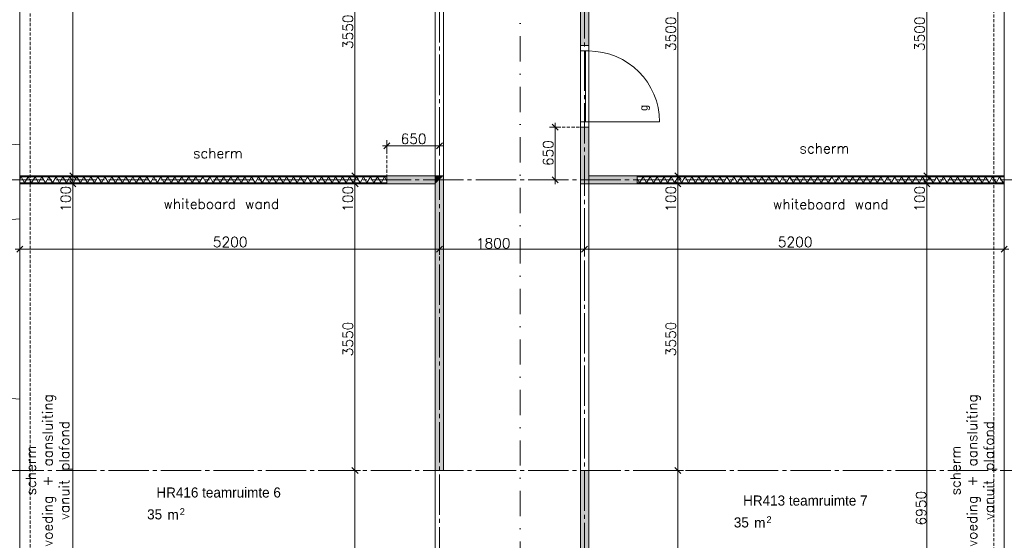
# Model space of a CAD drawing. Header units: millimetres. Extents: x -6136 to 498671, y -8363 to 238556.
# Tile 7 of 47: x 200 to 12400, y 9936 to 16382. Entities that reach past the tile are written whole.
import ezdxf
from ezdxf.enums import TextEntityAlignment as Align

# ---------------------------------------------------------------- set-up
doc = ezdxf.new("R2010")
doc.units = ezdxf.units.MM
doc.header["$MEASUREMENT"] = 0
for name, pattern in [('B0204', [650, 500, -50, 50, -50]), ('B0302', [625.500011, 313.000011, -156.25, 0, -156.25]), ('B0702', [58.685, 39.06, -19.625001])]:
    doc.linetypes.add(name, pattern=pattern)
for name, color, linetype in [('21 Buitenwanden', 7, 'Continuous'), ('21 Buitenwanden Ramen', 7, 'Continuous'), ('23 Vloeren', 7, 'Continuous'), ('67 Radiatoren - lijn', 7, 'Continuous'), ('_ Nieuw Fase 1', 7, 'Continuous'), ('_ Nieuw Fase 1 Deuren', 7, 'Continuous'), ('_ Nieuw Fase 1 Deurlabels', 7, 'Continuous'), ('_ Nieuw Fase 1 Doorsnede-arcering', 7, 'Continuous'), ('_ Nieuw Fase 1 Laagscheidingslijnen', 7, 'Continuous'), ('_ Nieuw Fase 1 Raamlabels', 7, 'Continuous'), ('_ Nieuw Fase 1 tekst', 7, 'Continuous'), ('A Lijn doorsnede', 7, 'Continuous'), ('A Maatvoering', 7, 'Continuous'), ('A Maatvoering 1_50', 7, 'Continuous'), ('A Stramien', 7, 'Continuous'), ('Z Ruimtebenaming fase 1', 7, 'Continuous'), ('Z Ruimtebenaming fase 1 Zone omranding', 7, 'Continuous'), ('Z Ruimtebenaming fase 1 Zone tekst', 7, 'Continuous')]:
    doc.layers.add(name, color=color, linetype=linetype)
doc.styles.add('GENERATED_STYLE_1', font='txt')
doc.dimstyles.new('GENERATED_STYLE__1', dxfattribs={"dimtxt": 125, "dimasz": 71.25, "dimexe": 0.18, "dimexo": 0.0625, "dimgap": 0.09, "dimtad": 1, "dimtih": 1, "dimtoh": 1, "dimdec": 0, "dimzin": 0, "dimdsep": 46, "dimtxsty": 'Standard', "dimblk": 'ARROWHEAD_6', "dimblk1": 'ARROWHEAD_6', "dimblk2": 'ARROWHEAD_6', "dimcen": 0.09, "dimse1": 1, "dimse2": 1, "dimclrd": 1, "dimclre": 1, "dimclrt": 9, "dimadec": 0, "dimazin": 0, "dimtfac": 1, "dimtdec": 4, "dimtmove": 0, "dimatfit": 3, "dimfxl": 1, "dimtolj": 1, "dimtzin": 0, "dimarcsym": 0})
doc.dimstyles.new('GENERATED_STYLE__2', dxfattribs={"dimtxt": 125, "dimasz": 71.25, "dimexe": 0.18, "dimexo": 0.0625, "dimgap": 0.09, "dimtad": 1, "dimdec": 0, "dimzin": 0, "dimdsep": 46, "dimtxsty": 'Standard', "dimblk": 'ARROWHEAD_6', "dimblk1": 'ARROWHEAD_6', "dimblk2": 'ARROWHEAD_6', "dimcen": 0.09, "dimse1": 1, "dimse2": 1, "dimclrd": 1, "dimclre": 1, "dimclrt": 9, "dimadec": 0, "dimazin": 0, "dimtfac": 1, "dimtdec": 4, "dimtmove": 0, "dimatfit": 3, "dimfxl": 1, "dimtolj": 1, "dimtzin": 0, "dimarcsym": 0})
doc.dimstyles.new('GENERATED_STYLE__3', dxfattribs={"dimtxt": 125, "dimasz": 71.25, "dimexe": 0.18, "dimexo": 0.0625, "dimgap": 0.09, "dimtad": 1, "dimdec": 0, "dimzin": 0, "dimdsep": 46, "dimtxsty": 'Standard', "dimblk": 'ARROWHEAD_6', "dimblk1": 'ARROWHEAD_6', "dimblk2": 'ARROWHEAD_6', "dimcen": 0.09, "dimse1": 1, "dimse2": 1, "dimclrd": 1, "dimclre": 1, "dimclrt": 9, "dimadec": 0, "dimazin": 0, "dimtfac": 1, "dimtdec": 4, "dimtmove": 2, "dimatfit": 3, "dimfxl": 1, "dimtolj": 1, "dimtzin": 0, "dimarcsym": 0})
doc.dimstyles.new('GENERATED_STYLE__4', dxfattribs={"dimtxt": 125, "dimasz": 71.25, "dimexe": 0.18, "dimexo": 0.0625, "dimgap": 0.09, "dimtad": 1, "dimtih": 1, "dimtoh": 1, "dimdec": 0, "dimzin": 0, "dimdsep": 46, "dimtxsty": 'Standard', "dimblk": 'ARROWHEAD_6', "dimblk1": 'ARROWHEAD_6', "dimblk2": 'ARROWHEAD_6', "dimcen": 0.09, "dimse1": 1, "dimse2": 1, "dimclrd": 1, "dimclre": 1, "dimclrt": 9, "dimadec": 0, "dimazin": 0, "dimtfac": 1, "dimtdec": 4, "dimtmove": 2, "dimatfit": 3, "dimfxl": 1, "dimtolj": 1, "dimtzin": 0, "dimarcsym": 0})
pattern_1 = [(90, (0, 0), (-200, 0), [])]

# ---------------------------------------------------------------- blocks, each defined once
blk = doc.blocks.new('teamruimte 6_HR416_26_1', base_point=(2665, 10484))
at = {"layer": 'Z Ruimtebenaming fase 1 Zone tekst', "color": 2, "lineweight": 0}
for tag, height, p in [('DUMMY_941', 125, (3551, 10621)), ('DUMMY_942', 125, (1779, 10361)), ('DUMMY_943', 125, (1779, 10319)), ('DUMMY_944', 125, (1985, 10315)), ('DUMMY_945', 83.3, (2184, 10333))]:
    blk.add_attdef(tag, text='', height=height, dxfattribs=at).set_placement(p, align=Align.TOP_LEFT)
blk.add_attdef('ROOM_NUMBER', text='', height=125, dxfattribs=at).set_placement((2665, 10590), align=Align.TOP_CENTER)
blk = doc.blocks.new('teamruimte 7_HR413_27_1', base_point=(9935, 10386))
at = {"layer": 'Z Ruimtebenaming fase 1 Zone tekst', "color": 2, "lineweight": 0}
blk.add_attdef('ROOM_NUMBER', text='', height=125, dxfattribs=at).set_placement((9935, 10491), align=Align.TOP_CENTER)
for tag, height, p in [('DUMMY_941', 125, (10821, 10522)), ('DUMMY_942', 125, (9049, 10262)), ('DUMMY_943', 125, (9049, 10220)), ('DUMMY_944', 125, (9255, 10216)), ('DUMMY_945', 83.3, (9454, 10234))]:
    blk.add_attdef(tag, text='', height=height, dxfattribs=at).set_placement(p, align=Align.TOP_LEFT)
blk = doc.blocks.new('Slab_1_1', base_point=(200, 32200))
at = {"layer": '23 Vloeren', "color": 1, "linetype": 'Continuous', "lineweight": 0, "flags": 128}
blk.add_lwpolyline([(200, 32200), (200, 7400), (4520, 7400), (4520, 8150), (8080, 8150), (8080, 7400), (12400, 7400), (12400, 22320), (21800, 22320), (21800, 20900), (46600, 20900), (46600, 25220), (45850, 25220), (45850, 28780), (46600, 28780), (46600, 33100), (21800, 33100), (21800, 31600), (12400, 31600), (12400, 28550), (8780, 28550), (8780, 30202), (7150, 30202), (7150, 32200)], close=True, dxfattribs=at)
blk = doc.blocks.new('Rnx verticaal 23')
at = {"layer": '21 Buitenwanden Ramen', "color": 9, "linetype": 'Continuous', "lineweight": 0}
for p, q in [((-675, 100), (675, 100)), ((-675, 70), (-675, 0)), ((-555, 0), (555, 0)), ((615, -60), (-615, -60)), ((-692, -260), (675, -260))]:
    blk.add_line(p, q, dxfattribs=at)
at = {"layer": '21 Buitenwanden Ramen', "color": 2, "linetype": 'Continuous', "lineweight": 0}
blk.add_line((-675, 100), (-675, 70), dxfattribs=at)
at = {"layer": '21 Buitenwanden Ramen', "color": 1, "linetype": 'Continuous', "lineweight": 0}
for p, q in [((-675, 0), (-615, 0)), ((-675, 0), (-675, -60)), ((-675, 0), (-675, -60)), ((-615, 0), (-615, -50)), ((-615, 0), (-555, 0)), ((-615, -50), (-615, 0)), ((-555, 0), (-555, -50)), ((-555, 0), (555, 0)), ((555, -50), (555, 0)), ((555, 0), (615, 0)), ((615, -50), (615, 0)), ((615, 0), (675, 0)), ((615, 0), (615, -50)), ((-675, -60), (-692, -260)), ((-615, -60), (-675, -60)), ((-615, -50), (-615, -60)), ((-555, -50), (-615, -50)), ((-555, -25), (555, -25)), ((555, -50), (-555, -50)), ((615, -50), (555, -50)), ((615, -60), (615, -50)), ((675, -60), (615, -60))]:
    blk.add_line(p, q, dxfattribs=at)
blk = doc.blocks.new('Rnx verticaal 23_2')
at = {"layer": '21 Buitenwanden Ramen', "color": 9, "linetype": 'Continuous', "lineweight": 0}
for p, q in [((-675, 100), (675, 100)), ((675, 70), (675, 0)), ((-675, -260), (692, -260))]:
    blk.add_line(p, q, dxfattribs=at)
at = {"layer": '21 Buitenwanden Ramen', "color": 1, "linetype": 'Continuous', "lineweight": 0}
for p, q in [((-675, 0), (-615, 0)), ((-615, 0), (-615, -60)), ((-615, 0), (615, 0)), ((615, -60), (615, 0)), ((615, 0), (675, 0)), ((675, 0), (675, -60)), ((675, 0), (675, -60)), ((-615, -60), (-675, -60)), ((-615, -30), (615, -30)), ((615, -60), (-615, -60)), ((675, -60), (615, -60)), ((675, -60), (692, -260))]:
    blk.add_line(p, q, dxfattribs=at)
at = {"layer": '21 Buitenwanden Ramen', "color": 2, "linetype": 'Continuous', "lineweight": 0}
blk.add_line((675, 100), (675, 70), dxfattribs=at)
blk = doc.blocks.new('Rnx verticaal 23_3')
at = {"layer": '21 Buitenwanden Ramen', "color": 9, "linetype": 'Continuous', "lineweight": 0}
for p, q in [((-650, 100), (650, 100)), ((650, 70), (650, 0)), ((-650, -260), (667, -260))]:
    blk.add_line(p, q, dxfattribs=at)
at = {"layer": '21 Buitenwanden Ramen', "color": 1, "linetype": 'Continuous', "lineweight": 0}
for p, q in [((-650, 0), (-590, 0)), ((-590, 0), (-590, -60)), ((-590, 0), (590, 0)), ((590, -60), (590, 0)), ((590, 0), (650, 0)), ((650, 0), (650, -60)), ((650, 0), (650, -60)), ((-590, -60), (-650, -60)), ((-590, -30), (590, -30)), ((590, -60), (-590, -60)), ((650, -60), (590, -60)), ((650, -60), (667, -260))]:
    blk.add_line(p, q, dxfattribs=at)
at = {"layer": '21 Buitenwanden Ramen', "color": 2, "linetype": 'Continuous', "lineweight": 0}
blk.add_line((650, 100), (650, 70), dxfattribs=at)
blk = doc.blocks.new('Rnx verticaal 23_5')
at = {"layer": '21 Buitenwanden Ramen', "color": 9, "linetype": 'Continuous', "lineweight": 0}
for p, q in [((-450, 100), (450, 100)), ((-450, 70), (-450, 0)), ((-330, 0), (330, 0)), ((390, -60), (-390, -60)), ((-467, -260), (450, -260))]:
    blk.add_line(p, q, dxfattribs=at)
at = {"layer": '21 Buitenwanden Ramen', "color": 2, "linetype": 'Continuous', "lineweight": 0}
blk.add_line((-450, 100), (-450, 70), dxfattribs=at)
at = {"layer": '21 Buitenwanden Ramen', "color": 1, "linetype": 'Continuous', "lineweight": 0}
for p, q in [((-450, 0), (-390, 0)), ((-450, 0), (-450, -60)), ((-450, 0), (-450, -60)), ((-390, 0), (-390, -50)), ((-390, 0), (-330, 0)), ((-390, -50), (-390, 0)), ((-330, 0), (-330, -50)), ((-330, 0), (330, 0)), ((330, -50), (330, 0)), ((330, 0), (390, 0)), ((390, -50), (390, 0)), ((390, 0), (450, 0)), ((390, 0), (390, -50)), ((-450, -60), (-467, -260)), ((-390, -60), (-450, -60)), ((-390, -50), (-390, -60)), ((-330, -50), (-390, -50)), ((-330, -25), (330, -25)), ((330, -50), (-330, -50)), ((390, -50), (330, -50)), ((390, -60), (390, -50)), ((450, -60), (390, -60))]:
    blk.add_line(p, q, dxfattribs=at)
blk = doc.blocks.new('Wall_54_1', base_point=(0, 7200))
at = {"layer": '21 Buitenwanden', "color": 1, "linetype": 'Continuous', "lineweight": 0}
for p, q in [((0, 14850), (200, 14833)), ((0, 13900), (200, 13917)), ((0, 11700), (200, 11683))]:
    blk.add_line(p, q, dxfattribs=at)
at = {"layer": '21 Buitenwanden', "color": 1, "linetype": 'Continuous', "lineweight": 0, "flags": 128}
for points in [[(200, 13917), (200, 14833)], [(200, 9917), (200, 11683)]]:
    blk.add_lwpolyline(points, dxfattribs=at)
at = {"layer": '21 Buitenwanden Ramen', "color": 1, "linetype": 'Continuous', "lineweight": 0, "zscale": 1000, "rotation": 90}
for name, p in [('Rnx verticaal 23_2', (-60, 16875)), ('Rnx verticaal 23', (-60, 15525)), ('Rnx verticaal 23_3', (-60, 13250)), ('Rnx verticaal 23_5', (-60, 12150))]:
    blk.add_blockref(name, p, dxfattribs=at)
blk = doc.blocks.new('*X346')
at = {"layer": '_ Nieuw Fase 1 Doorsnede-arcering', "color": 7, "linetype": 'Continuous', "lineweight": 0}
for p, q in [((200, 14409), (217, 14438)), ((260, 14363), (217, 14438)), ((260, 14363), (303, 14438)), ((346, 14363), (303, 14438)), ((346, 14363), (390, 14438)), ((433, 14363), (390, 14438)), ((433, 14363), (476, 14438)), ((520, 14363), (476, 14438)), ((520, 14363), (563, 14438)), ((606, 14363), (563, 14438)), ((606, 14363), (650, 14438)), ((693, 14363), (650, 14438)), ((693, 14363), (736, 14438)), ((779, 14363), (736, 14438)), ((779, 14363), (823, 14438)), ((866, 14363), (823, 14438)), ((866, 14363), (909, 14438)), ((953, 14363), (909, 14438)), ((953, 14363), (996, 14438)), ((1039, 14363), (996, 14438)), ((1039, 14363), (1083, 14438)), ((1126, 14363), (1083, 14438)), ((1126, 14363), (1169, 14438)), ((1212, 14363), (1169, 14438)), ((1212, 14363), (1256, 14438)), ((1299, 14363), (1256, 14438)), ((1299, 14363), (1342, 14438)), ((1386, 14363), (1342, 14438)), ((1386, 14363), (1429, 14438)), ((1472, 14363), (1429, 14438)), ((1472, 14363), (1516, 14438)), ((1559, 14363), (1516, 14438)), ((1559, 14363), (1602, 14438)), ((1645, 14363), (1602, 14438)), ((1645, 14363), (1689, 14438)), ((1732, 14363), (1689, 14438)), ((1732, 14363), (1775, 14438)), ((1819, 14363), (1775, 14438)), ((1819, 14363), (1862, 14438)), ((1905, 14363), (1862, 14438)), ((1905, 14363), (1949, 14438)), ((1992, 14363), (1949, 14438)), ((1992, 14363), (2035, 14438)), ((2078, 14363), (2035, 14438)), ((2078, 14363), (2122, 14438)), ((2165, 14363), (2122, 14438)), ((2165, 14363), (2208, 14438)), ((2252, 14363), (2208, 14438)), ((2252, 14363), (2295, 14438)), ((2338, 14363), (2295, 14438)), ((2338, 14363), (2382, 14438)), ((2425, 14363), (2382, 14438)), ((2425, 14363), (2468, 14438)), ((2511, 14363), (2468, 14438)), ((2511, 14363), (2555, 14438)), ((2598, 14363), (2555, 14438)), ((2598, 14363), (2641, 14438)), ((2685, 14363), (2641, 14438)), ((2685, 14363), (2728, 14438)), ((2771, 14363), (2728, 14438)), ((2771, 14363), (2815, 14438)), ((2858, 14363), (2815, 14438)), ((2858, 14363), (2901, 14438)), ((2944, 14363), (2901, 14438)), ((2944, 14363), (2988, 14438)), ((3031, 14363), (2988, 14438)), ((3031, 14363), (3074, 14438)), ((3118, 14363), (3074, 14438)), ((3118, 14363), (3161, 14438)), ((3204, 14363), (3161, 14438)), ((3204, 14363), (3248, 14438)), ((3291, 14363), (3248, 14438)), ((3291, 14363), (3334, 14438)), ((3377, 14363), (3334, 14438)), ((3377, 14363), (3421, 14438)), ((3464, 14363), (3421, 14438)), ((3464, 14363), (3507, 14438)), ((3551, 14363), (3507, 14438)), ((3551, 14363), (3594, 14438)), ((3637, 14363), (3594, 14438)), ((3637, 14363), (3681, 14438)), ((3724, 14363), (3681, 14438)), ((3724, 14363), (3767, 14438)), ((3811, 14363), (3767, 14438)), ((3811, 14363), (3854, 14438)), ((3897, 14363), (3854, 14438)), ((3897, 14363), (3940, 14438)), ((3984, 14363), (3940, 14438)), ((3984, 14363), (4027, 14438)), ((4070, 14363), (4027, 14438)), ((4070, 14363), (4114, 14438)), ((4157, 14363), (4114, 14438)), ((4157, 14363), (4200, 14438)), ((4244, 14363), (4200, 14438)), ((4244, 14363), (4287, 14438)), ((4330, 14363), (4287, 14438)), ((4330, 14363), (4373, 14438)), ((4417, 14363), (4373, 14438)), ((4417, 14363), (4460, 14438)), ((4503, 14363), (4460, 14438)), ((4503, 14363), (4547, 14438)), ((4590, 14363), (4547, 14438)), ((4590, 14363), (4633, 14438)), ((4677, 14363), (4633, 14438)), ((4677, 14363), (4720, 14438)), ((4750, 14385), (4720, 14438))]:
    blk.add_line(p, q, dxfattribs=at)
blk = doc.blocks.new('Wall_84_1', base_point=(200.000012, 14400))
at = {"layer": '_ Nieuw Fase 1 Doorsnede-arcering', "linetype": 'Continuous', "lineweight": 0, "true_color": 0x000000}
h = blk.add_hatch(dxfattribs=at)
h.set_pattern_fill('930_Lijnen_vert_200_0001', color=18, style=0, pattern_type=2)
h.set_pattern_definition(pattern_1)
h.paths.add_polyline_path([(4750.000012, 14450), (200.000012, 14450), (200.000012, 14437.5), (4750.000012, 14437.5)])
h = blk.add_hatch(dxfattribs=at)
h.set_pattern_fill('930_Lijnen_vert_200_0001', color=18, style=0, pattern_type=2)
h.set_pattern_definition(pattern_1)
h.paths.add_polyline_path([(200.000012, 14350), (4750.000012, 14350), (4750.000012, 14362.5), (200.000012, 14362.5)])
at = {"layer": '_ Nieuw Fase 1', "color": 1, "linetype": 'Continuous', "lineweight": 0, "flags": 128}
for points in [[(4750.000012, 14450), (200.000012, 14450)], [(200.000012, 14450), (200.000012, 14350)], [(4750.000012, 14350), (4750.000012, 14450)], [(200.000012, 14350), (4750.000012, 14350)]]:
    blk.add_lwpolyline(points, dxfattribs=at)
at = {"layer": '_ Nieuw Fase 1 Laagscheidingslijnen', "color": 1, "linetype": 'Continuous', "lineweight": 0}
for p, q in [((4750.000012, 14437.5), (200.000012, 14437.5)), ((200.000012, 14362.5), (4750.000012, 14362.5))]:
    blk.add_line(p, q, dxfattribs=at)
at = {"layer": '_ Nieuw Fase 1', "color": 1, "lineweight": 0}
blk.add_blockref('*X346', (0, 0), dxfattribs=at)
blk = doc.blocks.new('Wall_85_1', base_point=(4750.000012, 14400))
at = {"layer": '_ Nieuw Fase 1 Doorsnede-arcering', "linetype": 'Continuous', "lineweight": 0, "true_color": 0x80e2d7}
blk.add_hatch(color=121, dxfattribs=at).paths.add_polyline_path([(5350.000012, 14450), (4750.000012, 14450), (4750.000012, 14350), (5350.000012, 14350)])
at = {"layer": '_ Nieuw Fase 1', "color": 1, "linetype": 'Continuous', "lineweight": 0, "flags": 128}
for points in [[(5350.000012, 14450), (4750.000012, 14450)], [(4750.000012, 14350), (4750.000012, 14450)], [(4750.000012, 14350), (5350.000012, 14350)]]:
    blk.add_lwpolyline(points, dxfattribs=at)
at = {"layer": '_ Nieuw Fase 1 Laagscheidingslijnen', "color": 1, "linetype": 'Continuous', "lineweight": 0}
blk.add_line((5350.000012, 14450), (5350.000012, 14350), dxfattribs=at)
blk = doc.blocks.new('*X353')
at = {"layer": '_ Nieuw Fase 1 Doorsnede-arcering', "color": 7, "linetype": 'Continuous', "lineweight": 0}
for p, q in [((7881, 14363), (7850, 14416)), ((7881, 14363), (7924, 14438)), ((7967, 14363), (7924, 14438)), ((7967, 14363), (8011, 14438)), ((8054, 14363), (8011, 14438)), ((8054, 14363), (8097, 14438)), ((8141, 14363), (8097, 14438)), ((8141, 14363), (8184, 14438)), ((8227, 14363), (8184, 14438)), ((8227, 14363), (8271, 14438)), ((8314, 14363), (8271, 14438)), ((8314, 14363), (8357, 14438)), ((8400, 14363), (8357, 14438)), ((8400, 14363), (8444, 14438)), ((8487, 14363), (8444, 14438)), ((8487, 14363), (8530, 14438)), ((8574, 14363), (8530, 14438)), ((8574, 14363), (8617, 14438)), ((8660, 14363), (8617, 14438)), ((8660, 14363), (8704, 14438)), ((8747, 14363), (8704, 14438)), ((8747, 14363), (8790, 14438)), ((8833, 14363), (8790, 14438)), ((8833, 14363), (8877, 14438)), ((8920, 14363), (8877, 14438)), ((8920, 14363), (8963, 14438)), ((9007, 14363), (8963, 14438)), ((9007, 14363), (9050, 14438)), ((9093, 14363), (9050, 14438)), ((9093, 14363), (9137, 14438)), ((9180, 14363), (9137, 14438)), ((9180, 14363), (9223, 14438)), ((9266, 14363), (9223, 14438)), ((9266, 14363), (9310, 14438)), ((9353, 14363), (9310, 14438)), ((9353, 14363), (9396, 14438)), ((9440, 14363), (9396, 14438)), ((9440, 14363), (9483, 14438)), ((9526, 14363), (9483, 14438)), ((9526, 14363), (9570, 14438)), ((9613, 14363), (9570, 14438)), ((9613, 14363), (9656, 14438)), ((9699, 14363), (9656, 14438)), ((9699, 14363), (9743, 14438)), ((9786, 14363), (9743, 14438)), ((9786, 14363), (9829, 14438)), ((9873, 14363), (9829, 14438)), ((9873, 14363), (9916, 14438)), ((9959, 14363), (9916, 14438)), ((9959, 14363), (10003, 14438)), ((10046, 14363), (10003, 14438)), ((10046, 14363), (10089, 14438)), ((10132, 14363), (10089, 14438)), ((10132, 14363), (10176, 14438)), ((10219, 14363), (10176, 14438)), ((10219, 14363), (10262, 14438)), ((10306, 14363), (10262, 14438)), ((10306, 14363), (10349, 14438)), ((10392, 14363), (10349, 14438)), ((10392, 14363), (10436, 14438)), ((10479, 14363), (10436, 14438)), ((10479, 14363), (10522, 14438)), ((10566, 14363), (10522, 14438)), ((10566, 14363), (10609, 14438)), ((10652, 14363), (10609, 14438)), ((10652, 14363), (10695, 14438)), ((10739, 14363), (10695, 14438)), ((10739, 14363), (10782, 14438)), ((10825, 14363), (10782, 14438)), ((10825, 14363), (10869, 14438)), ((10912, 14363), (10869, 14438)), ((10912, 14363), (10955, 14438)), ((10999, 14363), (10955, 14438)), ((10999, 14363), (11042, 14438)), ((11085, 14363), (11042, 14438)), ((11085, 14363), (11128, 14438)), ((11172, 14363), (11128, 14438)), ((11172, 14363), (11215, 14438)), ((11258, 14363), (11215, 14438)), ((11258, 14363), (11302, 14438)), ((11345, 14363), (11302, 14438)), ((11345, 14363), (11388, 14438)), ((11432, 14363), (11388, 14438)), ((11432, 14363), (11475, 14438)), ((11518, 14363), (11475, 14438)), ((11518, 14363), (11561, 14438)), ((11605, 14363), (11561, 14438)), ((11605, 14363), (11648, 14438)), ((11691, 14363), (11648, 14438)), ((11691, 14363), (11735, 14438)), ((11778, 14363), (11735, 14438)), ((11778, 14363), (11821, 14438)), ((11865, 14363), (11821, 14438)), ((11865, 14363), (11908, 14438)), ((11951, 14363), (11908, 14438)), ((11951, 14363), (11994, 14438)), ((12038, 14363), (11994, 14438)), ((12038, 14363), (12081, 14438)), ((12124, 14363), (12081, 14438)), ((12124, 14363), (12168, 14438)), ((12211, 14363), (12168, 14438)), ((12211, 14363), (12254, 14438)), ((12298, 14363), (12254, 14438)), ((12298, 14363), (12341, 14438)), ((12384, 14363), (12341, 14438)), ((12384, 14363), (12400, 14390))]:
    blk.add_line(p, q, dxfattribs=at)
blk = doc.blocks.new('Wall_89_1', base_point=(12399.999988, 14400))
at = {"layer": '_ Nieuw Fase 1 Doorsnede-arcering', "linetype": 'Continuous', "lineweight": 0, "true_color": 0x000000}
h = blk.add_hatch(dxfattribs=at)
h.set_pattern_fill('930_Lijnen_vert_200_0001', color=18, style=0, pattern_type=2)
h.set_pattern_definition(pattern_1)
h.paths.add_polyline_path([(12399.999988, 14450), (7849.999988, 14450), (7849.999988, 14437.5), (12399.999988, 14437.5)])
h = blk.add_hatch(dxfattribs=at)
h.set_pattern_fill('930_Lijnen_vert_200_0001', color=18, style=0, pattern_type=2)
h.set_pattern_definition(pattern_1)
h.paths.add_polyline_path([(7849.999988, 14350), (12399.999988, 14350), (12399.999988, 14362.5), (7849.999988, 14362.5)])
at = {"layer": '_ Nieuw Fase 1', "color": 1, "linetype": 'Continuous', "lineweight": 0, "flags": 128}
for points in [[(12399.999988, 14450), (7849.999988, 14450)], [(7849.999988, 14450), (7849.999988, 14350)], [(12399.999988, 14350), (12399.999988, 14450)], [(7849.999988, 14350), (12399.999988, 14350)]]:
    blk.add_lwpolyline(points, dxfattribs=at)
at = {"layer": '_ Nieuw Fase 1 Laagscheidingslijnen', "color": 1, "linetype": 'Continuous', "lineweight": 0}
for p, q in [((12399.999988, 14437.5), (7849.999988, 14437.5)), ((7849.999988, 14362.5), (12399.999988, 14362.5))]:
    blk.add_line(p, q, dxfattribs=at)
at = {"layer": '_ Nieuw Fase 1', "color": 1, "lineweight": 0}
blk.add_blockref('*X353', (0, 0), dxfattribs=at)
blk = doc.blocks.new('Wall_90_1', base_point=(7849.999988, 14400))
at = {"layer": '_ Nieuw Fase 1 Doorsnede-arcering', "linetype": 'Continuous', "lineweight": 0, "true_color": 0x80e2d7}
blk.add_hatch(color=121, dxfattribs=at).paths.add_polyline_path([(7849.999988, 14450), (7250, 14450), (7250, 14350), (7849.999988, 14350)])
at = {"layer": '_ Nieuw Fase 1', "color": 1, "linetype": 'Continuous', "lineweight": 0, "flags": 128}
for points in [[(7849.999988, 14450), (7250, 14450)], [(7250, 14450), (7250, 14350)], [(7849.999988, 14350), (7849.999988, 14450)], [(7250, 14350), (7849.999988, 14350)]]:
    blk.add_lwpolyline(points, dxfattribs=at)
blk = doc.blocks.new('D1 23_5')
at = {"layer": '_ Nieuw Fase 1 Deuren', "color": 1, "linetype": 'Continuous', "lineweight": 0}
for p, q in [((439, 0), (439, 878)), ((-439, 0), (-506, 0)), ((-506, 0), (-506, -100)), ((-506, 0), (-506, -100)), ((-506, 0), (-506, -100)), ((-439, -100), (-439, 0)), ((-439, 0), (439, 0)), ((-439, -40), (-439, 0)), ((506, 0), (439, 0)), ((439, 0), (439, -100)), ((439, 0), (439, -40)), ((506, -100), (506, 0)), ((506, 0), (506, -100)), ((506, 0), (506, -100)), ((-506, -100), (-439, -100)), ((439, -40), (-439, -40)), ((439, -100), (506, -100))]:
    blk.add_line(p, q, dxfattribs=at)
blk.add_arc((439, 0), 878, 90, 180, dxfattribs=at)
blk = doc.blocks.new('Deur en raam marker 23 KM')
at = {"layer": '_ Nieuw Fase 1 Raamlabels', "color": 2, "lineweight": 0, "style": 'GENERATED_STYLE_1'}
blk.add_attdef('AC_WIDO_ID', text='', height=100, rotation=360, dxfattribs=at).set_placement((-205, 345), align=Align.TOP_LEFT)
blk = doc.blocks.new('Wall_91_1', base_point=(7200, 17950))
at = {"layer": '_ Nieuw Fase 1 Doorsnede-arcering', "linetype": 'Continuous', "lineweight": 0, "true_color": 0xfed4fe}
for points in [[(7150, 17950), (7150, 16062), (7250, 16062), (7250, 17950)], [(7150, 14350), (7250, 14350), (7250, 15050), (7150, 15050)]]:
    blk.add_hatch(color=7, dxfattribs=at).paths.add_polyline_path(points)
at = {"layer": '_ Nieuw Fase 1', "color": 1, "linetype": 'Continuous', "lineweight": 0}
for p, q in [((7250, 16062), (7150, 16062)), ((7250, 15050), (7150, 15050))]:
    blk.add_line(p, q, dxfattribs=at)
at = {"layer": '_ Nieuw Fase 1', "color": 1, "linetype": 'Continuous', "lineweight": 0, "flags": 128}
for points in [[(7150, 17950), (7150, 16062)], [(7250, 17950), (7150, 17950)], [(7250, 16062), (7250, 17950)], [(7150, 15050), (7150, 14350)], [(7250, 14350), (7250, 15050)], [(7150, 14350), (7250, 14350)]]:
    blk.add_lwpolyline(points, dxfattribs=at)
at = {"layer": '_ Nieuw Fase 1 Deuren', "color": 1, "linetype": 'Continuous', "lineweight": 0, "zscale": 1000, "rotation": 270}
blk.add_blockref('D1 23_5', (7250, 15556), dxfattribs=at)
at = {"layer": '_ Nieuw Fase 1 Deurlabels', "color": 9, "lineweight": 0}
ref = blk.add_blockref('Deur en raam marker 23 KM', (7250, 15556), dxfattribs=dict(at, rotation=270))
ref.add_attrib('AC_WIDO_ID', 'g', dxfattribs={"color": 2, "lineweight": 0, "height": 100, "rotation": 90, "style": 'GENERATED_STYLE_1'}).set_placement((8010, 15290), align=Align.BOTTOM_CENTER)
blk = doc.blocks.new('Wall_121_1', base_point=(7200, 10800))
at = {"layer": '_ Nieuw Fase 1 Doorsnede-arcering', "linetype": 'Continuous', "lineweight": 0, "true_color": 0xfed4fe}
blk.add_hatch(color=7, dxfattribs=at).paths.add_polyline_path([(7150, 10800), (7150, 8150), (7250, 8150), (7250, 10800)])
at = {"layer": '_ Nieuw Fase 1', "color": 1, "linetype": 'Continuous', "lineweight": 0, "flags": 128}
for points in [[(7150, 10800), (7150, 8150)], [(7250, 10800), (7150, 10800)], [(7250, 8150), (7250, 10800)], [(7150, 8150), (7250, 8150)]]:
    blk.add_lwpolyline(points, dxfattribs=at)
blk = doc.blocks.new('Wall_122_1', base_point=(5400.000012, 14400))
at = {"layer": '_ Nieuw Fase 1 Doorsnede-arcering', "linetype": 'Continuous', "lineweight": 0, "true_color": 0xfed4fe}
for points in [[(5350.000012, 14450), (5350.000012, 14350), (5450.000012, 14450)], [(5350.000012, 14350), (5350.000012, 10800), (5450.000012, 10800), (5450.000012, 14450)]]:
    blk.add_hatch(color=7, dxfattribs=at).paths.add_polyline_path(points)
at = {"layer": '_ Nieuw Fase 1', "color": 1, "linetype": 'Continuous', "lineweight": 0, "flags": 128}
for points in [[(5450.000012, 14450), (5350.000012, 14450)], [(5450.000012, 10800), (5450.000012, 14450)], [(5350.000012, 14350), (5350.000012, 10800)], [(5350.000012, 10800), (5450.000012, 10800)]]:
    blk.add_lwpolyline(points, dxfattribs=at)
at = {"layer": '_ Nieuw Fase 1 Laagscheidingslijnen', "color": 1, "linetype": 'Continuous', "lineweight": 0}
blk.add_line((5350.000012, 14450), (5350.000012, 14350), dxfattribs=at)
blk = doc.blocks.new('*D422')
at = {"layer": 'A Maatvoering', "color": 1, "linetype": 'Continuous', "lineweight": 0}
for p, q in [((0, 22083), (0, 22223)), ((4750, 22083), (4750, 22223)), ((-56, 22153), (0, 22153)), ((38, 22191), (-38, 22116)), ((0, 22153), (4750, 22153)), ((4788, 22191), (4713, 22116))]:
    blk.add_line(p, q, dxfattribs=at)
at = {"layer": 'A Maatvoering', "color": 9, "lineweight": 0, "insert": (2169, 22178), "char_height": 125, "attachment_point": 7}
blk.add_mtext('\\A1;{\\pql;\\Ftxt.shx;4750}', dxfattribs=at)
blk = doc.blocks.new('ARROWHEAD_6')
at = {"color": 0, "linetype": 'Continuous', "lineweight": 0}
for p, q in [((0, 0), (-1, 0)), ((-0.5, -0.5), (0.5, 0.5))]:
    blk.add_line(p, q, dxfattribs=at)
blk = doc.blocks.new('*D425')
at = {"layer": 'A Maatvoering', "color": 1, "linetype": 'Continuous', "lineweight": 0}
for p, q in [((4750, 14749), (4750, 14890)), ((5400, 14749), (5400, 14890)), ((4694, 14819), (4750, 14819)), ((4788, 14857), (4713, 14782)), ((4750, 14819), (5400, 14819)), ((5363, 14782), (5438, 14857)), ((5400, 14819), (5456, 14819))]:
    blk.add_line(p, q, dxfattribs=at)
at = {"layer": 'A Maatvoering', "color": 9, "lineweight": 0, "insert": (4920, 14844), "char_height": 125, "attachment_point": 7}
blk.add_mtext('\\A1;{\\pql;\\Ftxt.shx;650}', dxfattribs=at)
blk = doc.blocks.new('*D551')
at = {"layer": 'A Maatvoering', "color": 1, "linetype": 'Continuous', "lineweight": 0}
for p, q in [((6906, 15050), (6765, 15050)), ((6873, 15013), (6798, 15088)), ((6835, 15050), (6835, 15106)), ((6835, 14400), (6835, 15050)), ((6906, 14400), (6765, 14400)), ((6798, 14438), (6873, 14363)), ((6835, 14344), (6835, 14400))]:
    blk.add_line(p, q, dxfattribs=at)
at = {"layer": 'A Maatvoering', "color": 9, "lineweight": 0, "insert": (6810, 14570), "char_height": 125, "attachment_point": 7, "rotation": 90}
blk.add_mtext('\\A1;{\\pql;\\Ftxt.shx;650}', dxfattribs=at)
blk = doc.blocks.new('*D554')
at = {"layer": 'A Maatvoering', "color": 1, "linetype": 'Continuous', "lineweight": 0}
for p, q in [((144, 13542), (200, 13542)), ((238, 13580), (163, 13505)), ((200, 13472), (200, 13612)), ((200, 13542), (5400, 13542)), ((5438, 13580), (5363, 13505)), ((5400, 13472), (5400, 13612))]:
    blk.add_line(p, q, dxfattribs=at)
at = {"layer": 'A Maatvoering', "color": 9, "lineweight": 0, "insert": (2594, 13567), "char_height": 125, "attachment_point": 7}
blk.add_mtext('\\A1;{\\pql;\\Ftxt.shx;5200}', dxfattribs=at)
blk = doc.blocks.new('*D555')
at = {"layer": 'A Maatvoering', "color": 1, "linetype": 'Continuous', "lineweight": 0}
for p, q in [((5438, 13580), (5363, 13505)), ((5400, 13472), (5400, 13612)), ((5400, 13542), (7200, 13542)), ((7237, 13580), (7162, 13505)), ((7200, 13472), (7200, 13612))]:
    blk.add_line(p, q, dxfattribs=at)
at = {"layer": 'A Maatvoering', "color": 9, "lineweight": 0, "insert": (5853, 13550), "char_height": 125, "attachment_point": 7}
blk.add_mtext('\\A1;{\\pql;\\Ftxt.shx;1800}', dxfattribs=at)
blk = doc.blocks.new('*D556')
at = {"layer": 'A Maatvoering', "color": 1, "linetype": 'Continuous', "lineweight": 0}
for p, q in [((7237, 13580), (7162, 13505)), ((7200, 13472), (7200, 13612)), ((7200, 13542), (12400, 13542)), ((12362, 13505), (12437, 13580)), ((12400, 13472), (12400, 13612)), ((12400, 13542), (12456, 13542))]:
    blk.add_line(p, q, dxfattribs=at)
at = {"layer": 'A Maatvoering', "color": 9, "lineweight": 0, "insert": (9594, 13567), "char_height": 125, "attachment_point": 7}
blk.add_mtext('\\A1;{\\pql;\\Ftxt.shx;5200}', dxfattribs=at)
blk = doc.blocks.new('Cutting Plane_2_1', base_point=(6401, -1176))
at = {"layer": 'A Lijn doorsnede', "color": 9, "linetype": 'B0302', "lineweight": 0}
blk.add_line((6401, -1026), (6401, 35171), dxfattribs=at)
blk = doc.blocks.new('Standard grid marker')
at = {"layer": 'A Stramien', "color": 9, "linetype": 'B0204', "lineweight": 0}
blk.add_line((3000, 0), (67800, 0), dxfattribs=at)
at = {"layer": 'A Stramien', "color": 2, "lineweight": 0}
for tag, p in [('AC_MarkerText_1_0', (-175, -5)), ('AC_MarkerText_1_1', (70975, -5))]:
    blk.add_attdef(tag, text='', height=175, dxfattribs=at).set_placement(p, align=Align.MIDDLE_CENTER)
blk = doc.blocks.new('Standard grid marker_2')
at = {"layer": 'A Stramien', "color": 9, "linetype": 'B0204', "lineweight": 0}
blk.add_line((3000, 0), (37200, 0), dxfattribs=at)
at = {"layer": 'A Stramien', "color": 2, "lineweight": 0}
for tag, p in [('AC_MarkerText_1_0', (-175, -5)), ('AC_MarkerText_1_1', (40375, -5))]:
    blk.add_attdef(tag, text='', height=175, rotation=90, dxfattribs=at).set_placement(p, align=Align.MIDDLE_CENTER)
blk = doc.blocks.new('*D594')
at = {"layer": 'A Maatvoering', "color": 1, "linetype": 'Continuous', "lineweight": 0}
for p, q in [((929, 14350), (788, 14350)), ((821, 14388), (896, 14313)), ((858, 7400), (858, 14350)), ((929, 7400), (788, 7400)), ((821, 7437), (896, 7362)), ((858, 7344), (858, 7400))]:
    blk.add_line(p, q, dxfattribs=at)
at = {"layer": 'A Maatvoering', "color": 9, "lineweight": 0, "char_height": 125, "attachment_point": 7, "rotation": 90}
for s, insert in [('\\A1;{\\pql;\\Ftxt.shx;100}', (833, 14003)), ('\\A1;{\\pql;\\Ftxt.shx;6950}', (833, 9275))]:
    blk.add_mtext(s, dxfattribs=dict(at, insert=insert))
blk = doc.blocks.new('*D595')
at = {"layer": 'A Maatvoering', "color": 1, "linetype": 'Continuous', "lineweight": 0}
for p, q in [((929, 14450), (788, 14450)), ((821, 14488), (896, 14413)), ((858, 14350), (858, 14450)), ((929, 14350), (788, 14350)), ((821, 14388), (896, 14313))]:
    blk.add_line(p, q, dxfattribs=at)
blk = doc.blocks.new('*D596')
at = {"layer": 'A Maatvoering', "color": 1, "linetype": 'Continuous', "lineweight": 0}
for p, q in [((929, 21550), (788, 21550)), ((821, 21588), (896, 21512)), ((858, 14450), (858, 21550)), ((929, 14450), (788, 14450)), ((821, 14488), (896, 14413))]:
    blk.add_line(p, q, dxfattribs=at)
at = {"layer": 'A Maatvoering', "color": 9, "lineweight": 0, "char_height": 125, "attachment_point": 7, "rotation": 90}
for s, insert in [('\\A1;{\\pql;\\Ftxt.shx;100}', (833, 21203)), ('\\A1;{\\pql;\\Ftxt.shx;7100}', (851, 17184))]:
    blk.add_mtext(s, dxfattribs=dict(at, insert=insert))
blk = doc.blocks.new('*D606')
at = {"layer": 'A Maatvoering', "color": 1, "linetype": 'Continuous', "lineweight": 0}
for p, q in [((4424, 10800), (4284, 10800)), ((4317, 10838), (4392, 10763)), ((4354, 8150), (4354, 10800)), ((4317, 8187), (4392, 8112)), ((4424, 8150), (4284, 8150))]:
    blk.add_line(p, q, dxfattribs=at)
at = {"layer": 'A Maatvoering', "color": 9, "lineweight": 0, "insert": (4329, 9269), "char_height": 125, "attachment_point": 7, "rotation": 90}
blk.add_mtext('\\A1;{\\pql;\\Ftxt.shx;2650}', dxfattribs=at)
blk = doc.blocks.new('*D607')
at = {"layer": 'A Maatvoering', "color": 1, "linetype": 'Continuous', "lineweight": 0}
for p, q in [((4424, 14350), (4284, 14350)), ((4317, 14388), (4392, 14313)), ((4354, 10800), (4354, 14350)), ((4424, 10800), (4284, 10800)), ((4317, 10838), (4392, 10763))]:
    blk.add_line(p, q, dxfattribs=at)
at = {"layer": 'A Maatvoering', "color": 9, "lineweight": 0, "char_height": 125, "attachment_point": 7, "rotation": 90}
for s, insert in [('\\A1;{\\pql;\\Ftxt.shx;100}', (4329, 14003)), ('\\A1;{\\pql;\\Ftxt.shx;3550}', (4329, 12214))]:
    blk.add_mtext(s, dxfattribs=dict(at, insert=insert))
blk = doc.blocks.new('*D608')
at = {"layer": 'A Maatvoering', "color": 1, "linetype": 'Continuous', "lineweight": 0}
for p, q in [((4424, 14450), (4284, 14450)), ((4317, 14488), (4392, 14413)), ((4354, 14350), (4354, 14450)), ((4424, 14350), (4284, 14350)), ((4317, 14388), (4392, 14313))]:
    blk.add_line(p, q, dxfattribs=at)
blk = doc.blocks.new('*D609')
at = {"layer": 'A Maatvoering', "color": 1, "linetype": 'Continuous', "lineweight": 0}
for p, q in [((4424, 18000), (4284, 18000)), ((4317, 18038), (4392, 17963)), ((4354, 14450), (4354, 18000)), ((4424, 14450), (4284, 14450)), ((4317, 14488), (4392, 14413))]:
    blk.add_line(p, q, dxfattribs=at)
at = {"layer": 'A Maatvoering', "color": 9, "lineweight": 0, "insert": (4329, 16019), "char_height": 125, "attachment_point": 7, "rotation": 90}
blk.add_mtext('\\A1;{\\pql;\\Ftxt.shx;3550}', dxfattribs=at)
blk = doc.blocks.new('*D616')
at = {"layer": 'A Maatvoering', "color": 1, "linetype": 'Continuous', "lineweight": 0}
for p, q in [((11509, 14350), (11368, 14350)), ((11401, 14388), (11476, 14313)), ((11438, 7400), (11438, 14350)), ((11509, 7400), (11368, 7400)), ((11401, 7437), (11476, 7362)), ((11438, 7344), (11438, 7400))]:
    blk.add_line(p, q, dxfattribs=at)
at = {"layer": 'A Maatvoering', "color": 9, "lineweight": 0, "char_height": 125, "attachment_point": 7, "rotation": 90}
for s, insert in [('\\A1;{\\pql;\\Ftxt.shx;100}', (11413, 14003)), ('\\A1;{\\pql;\\Ftxt.shx;6950}', (11431, 10119))]:
    blk.add_mtext(s, dxfattribs=dict(at, insert=insert))
blk = doc.blocks.new('*D617')
at = {"layer": 'A Maatvoering', "color": 1, "linetype": 'Continuous', "lineweight": 0}
for p, q in [((11509, 14450), (11368, 14450)), ((11401, 14488), (11476, 14413)), ((11438, 14350), (11438, 14450)), ((11509, 14350), (11368, 14350)), ((11401, 14388), (11476, 14313))]:
    blk.add_line(p, q, dxfattribs=at)
blk = doc.blocks.new('*D618')
at = {"layer": 'A Maatvoering', "color": 1, "linetype": 'Continuous', "lineweight": 0}
for p, q in [((11509, 17950), (11368, 17950)), ((11476, 17912), (11401, 17987)), ((11438, 17950), (11438, 18006)), ((11438, 14450), (11438, 17950)), ((11509, 14450), (11368, 14450)), ((11401, 14488), (11476, 14413))]:
    blk.add_line(p, q, dxfattribs=at)
at = {"layer": 'A Maatvoering', "color": 9, "lineweight": 0, "insert": (11413, 15994), "char_height": 125, "attachment_point": 7, "rotation": 90}
blk.add_mtext('\\A1;{\\pql;\\Ftxt.shx;3500}', dxfattribs=at)
blk = doc.blocks.new('*D623')
at = {"layer": 'A Maatvoering', "color": 1, "linetype": 'Continuous', "lineweight": 0}
for p, q in [((8426, 10800), (8286, 10800)), ((8318, 10837), (8393, 10762)), ((8356, 8150), (8356, 10800)), ((8318, 8187), (8393, 8112)), ((8426, 8150), (8286, 8150))]:
    blk.add_line(p, q, dxfattribs=at)
at = {"layer": 'A Maatvoering', "color": 9, "lineweight": 0, "insert": (8331, 9269), "char_height": 125, "attachment_point": 7, "rotation": 90}
blk.add_mtext('\\A1;{\\pql;\\Ftxt.shx;2650}', dxfattribs=at)
blk = doc.blocks.new('*D624')
at = {"layer": 'A Maatvoering', "color": 1, "linetype": 'Continuous', "lineweight": 0}
for p, q in [((8426, 14350), (8286, 14350)), ((8318, 14388), (8393, 14313)), ((8356, 10800), (8356, 14350)), ((8426, 10800), (8286, 10800)), ((8318, 10837), (8393, 10762))]:
    blk.add_line(p, q, dxfattribs=at)
at = {"layer": 'A Maatvoering', "color": 9, "lineweight": 0, "char_height": 125, "attachment_point": 7, "rotation": 90}
for s, insert in [('\\A1;{\\pql;\\Ftxt.shx;100}', (8331, 14003)), ('\\A1;{\\pql;\\Ftxt.shx;3550}', (8331, 12214))]:
    blk.add_mtext(s, dxfattribs=dict(at, insert=insert))
blk = doc.blocks.new('*D625')
at = {"layer": 'A Maatvoering', "color": 1, "linetype": 'Continuous', "lineweight": 0}
for p, q in [((8426, 14450), (8286, 14450)), ((8318, 14488), (8393, 14413)), ((8356, 14350), (8356, 14450)), ((8426, 14350), (8286, 14350)), ((8318, 14388), (8393, 14313))]:
    blk.add_line(p, q, dxfattribs=at)
blk = doc.blocks.new('*D626')
at = {"layer": 'A Maatvoering', "color": 1, "linetype": 'Continuous', "lineweight": 0}
for p, q in [((8426, 17950), (8286, 17950)), ((8393, 17912), (8318, 17987)), ((8356, 17950), (8356, 18006)), ((8356, 14450), (8356, 17950)), ((8426, 14450), (8286, 14450)), ((8318, 14488), (8393, 14413))]:
    blk.add_line(p, q, dxfattribs=at)
at = {"layer": 'A Maatvoering', "color": 9, "lineweight": 0, "insert": (8331, 15994), "char_height": 125, "attachment_point": 7, "rotation": 90}
blk.add_mtext('\\A1;{\\pql;\\Ftxt.shx;3500}', dxfattribs=at)

msp = doc.modelspace()

# ---------------------------------------------------------------- linework, layer by layer
at = {"layer": '67 Radiatoren - lijn', "color": 9, "linetype": 'B0702', "lineweight": 0}
for points in [[(7150, 32070), (330, 32070), (330, 7530), (4550, 7530)], [(12270, 17915), (12270, 10550), (12270, 7530), (8050, 7530)]]:
    msp.add_lwpolyline(points, dxfattribs=at)
at = {"layer": 'A Maatvoering 1_50', "color": 9, "linetype": 'B0702', "lineweight": 0}
for p, q in [((6803.2, 15050), (7150, 15050)), ((4750, 14819.3), (4750, 14450))]:
    msp.add_line(p, q, dxfattribs=at)
at = {"layer": 'Z Ruimtebenaming fase 1 Zone omranding', "color": 7, "linetype": 'Continuous', "lineweight": 0, "flags": 128}
for points in [[(5350, 18000), (5450, 18000), (5450, 10800), (5350, 10800), (5350, 8150), (5450, 8150), (5450, 7904), (7150, 7904), (7150, 8150), (7249.7, 8150), (7250, 10800), (7150, 10800), (7149.7, 19060), (7459.7, 19060), (9219.7, 19060), (9219.7, 21580), (7149.7, 21580), (7149.7, 28850), (5450, 28850), (5450, 25200), (5350, 25200)], [(200, 14450), (5350, 14450), (5350, 21550), (200, 21550)], [(7250, 14450), (12400, 14450), (12400, 17950), (7250, 17950)], [(200, 14350), (200, 7400), (4520, 7400), (4520, 8150), (5350, 8150), (5350, 14350)], [(12400, 14350), (7250, 14350), (7250, 8150), (8080, 8150), (8080, 7400), (12400, 7400)]]:
    msp.add_lwpolyline(points, close=True, dxfattribs=at)

# ---------------------------------------------------------------- block references
at = {"layer": '21 Buitenwanden', "color": 1, "lineweight": 0}
msp.add_blockref('Wall_54_1', (0, 7200), dxfattribs=at)
at = {"layer": '23 Vloeren', "color": 1, "linetype": 'Continuous', "lineweight": 0}
msp.add_blockref('Slab_1_1', (200, 32200), dxfattribs=at)
at = {"layer": '_ Nieuw Fase 1', "color": 1, "lineweight": 0}
for name, p in [('Wall_91_1', (7200, 17950)), ('Wall_84_1', (200, 14400)), ('Wall_85_1', (4750, 14400)), ('Wall_122_1', (5400, 14400)), ('Wall_90_1', (7850, 14400)), ('Wall_89_1', (12400, 14400)), ('Wall_121_1', (7200, 10800))]:
    msp.add_blockref(name, p, dxfattribs=at)
at = {"layer": 'A Lijn doorsnede', "color": 9, "lineweight": 0}
msp.add_blockref('Cutting Plane_2_1', (6400.8, -1176.3), dxfattribs=at)
at = {"layer": 'A Stramien', "color": 1, "linetype": 'Continuous', "lineweight": 0, "zscale": 1000, "rotation": 270}
for p in [(5400, 37150), (7200, 37200)]:
    msp.add_blockref('Standard grid marker_2', p, dxfattribs=at)
at = {"layer": 'A Stramien', "color": 1, "linetype": 'Continuous', "lineweight": 0, "zscale": 1000}
for p in [(-3000, 14400), (-3000, 10800)]:
    msp.add_blockref('Standard grid marker', p, dxfattribs=at)
at = {"layer": 'Z Ruimtebenaming fase 1', "color": 2, "linetype": 'Continuous', "lineweight": 0}
for name, p, values in [('teamruimte 6_HR416_26_1', (2665.1, 10484.3), {'ROOM_NUMBER': 'HR416 teamruimte 6', 'DUMMY_943': '35', 'DUMMY_944': ' m', 'DUMMY_945': '2'}), ('teamruimte 7_HR413_27_1', (9934.9, 10385.5), {'ROOM_NUMBER': 'HR413 teamruimte 7', 'DUMMY_943': '35', 'DUMMY_944': ' m', 'DUMMY_945': '2'})]:
    msp.add_blockref(name, p, dxfattribs=at).add_auto_attribs(values)

# ---------------------------------------------------------------- texts
at = {"layer": '_ Nieuw Fase 1 tekst', "color": 9, "linetype": 'Continuous', "lineweight": 0, "char_height": 125, "attachment_point": 5}
for s, insert in [('\\A1;{\\pqc;\\Ftxt.shx;scherm}', (2656.3, 14729.3)), ('\\A1;{\\pqc;\\Ftxt.shx;scherm}', (10171.5, 14789.5)), ('\\A1;{\\pqc;\\Ftxt.shx;whiteboard wand}', (2697.9, 14101.7)), ('\\A1;{\\pqc;\\Ftxt.shx;whiteboard wand}', (10250.1, 14097.7))]:
    msp.add_mtext(s, dxfattribs=dict(at, insert=insert))
at = {"layer": '_ Nieuw Fase 1 tekst', "color": 9, "linetype": 'Continuous', "lineweight": 0, "char_height": 125, "attachment_point": 5, "rotation": 90, "line_spacing_factor": 0.990858}
for insert in [(566, 10800), (12021.2, 10800)]:
    msp.add_mtext('\\A1;{\\pqc;\\Ftxt.shx;scherm\\P\\pqc;\\Ftxt.shx;voeding + aansluiting \\P\\pqc;\\Ftxt.shx;vanuit plafond}', dxfattribs=dict(at, insert=insert))

# ---------------------------------------------------------------- dimensions: what is measured, and where the dimension line sits
at = {"layer": 'A Maatvoering', "color": 1, "linetype": 'Continuous', "lineweight": 0}
for base, p1, p2, dimstyle, picture, middle in [((4750, 22153.2), (0, 0), (4750, 21650), 'GENERATED_STYLE__1', '*D422', (2359.5, 22240.7)), ((5400, 14819.3), (4750, 14450), (5400, 14400), 'GENERATED_STYLE__1', '*D425', (5063.4, 14906.8)), ((7200, 13542.1), (5400, 14350), (7200, 14400), 'GENERATED_STYLE__4', '*D555', (6043.2, 13612.1)), ((12400, 13542.1), (7200, 14400), (12400, 14350), 'GENERATED_STYLE__1', '*D556', (9784.5, 13629.6)), ((5400, 13542.1), (200, 14350), (5400, 14350), 'GENERATED_STYLE__1', '*D554', (2784.5, 13629.6))]:
    dim = msp.add_linear_dim(base=base, p1=p1, p2=p2, dimstyle=dimstyle, dxfattribs=at)
    dim.commit()
    dim.dimension.update_dxf_attribs({"geometry": picture, "text_midpoint": middle, "dimtype": 160})
for base, p1, p2, dimstyle, picture, middle in [((858.4, 21550), (200, 14450), (200, 21550), 'GENERATED_STYLE__3', '*D596', (788.4, 17374.2)), ((4354.2, 18000), (200, 14450), (5273.4, 18000), 'GENERATED_STYLE__2', '*D609', (4266.7, 16209.5)), ((11438.5, 17950), (200, 14450), (12400, 17950), 'GENERATED_STYLE__2', '*D618', (11351, 16184.5)), ((8356, 17950), (200, 14450), (12400, 17950), 'GENERATED_STYLE__2', '*D626', (8268.5, 16184.5)), ((6835.5, 15050), (7150, 14400), (7150, 15050), 'GENERATED_STYLE__2', '*D551', (6748, 14713.4)), ((858.4, 14450), (200, 14350), (200, 14450), 'GENERATED_STYLE__2', '*D595', (770.9, 14146.4)), ((4354.2, 14450), (200, 14350), (200, 14450), 'GENERATED_STYLE__2', '*D608', (4266.7, 14146.4)), ((11438.5, 14450), (200, 14350), (200, 14450), 'GENERATED_STYLE__2', '*D617', (11351, 14146.4)), ((8356, 14450), (200, 14350), (200, 14450), 'GENERATED_STYLE__2', '*D625', (8268.5, 14146.4)), ((858.4, 14350), (3600, 7400), (200, 14350), 'GENERATED_STYLE__3', '*D594', (770.9, 9465.7)), ((4354.2, 14350), (5400, 10800), (200, 14350), 'GENERATED_STYLE__2', '*D607', (4266.7, 12405)), ((11438.5, 14350), (3600, 7400), (200, 14350), 'GENERATED_STYLE__3', '*D616', (11368.5, 10309.7)), ((8356, 14350), (7250, 10800), (200, 14350), 'GENERATED_STYLE__2', '*D624', (8268.5, 12405)), ((4354.2, 10800), (4520, 8150), (5400, 10800), 'GENERATED_STYLE__2', '*D606', (4266.7, 9459.5)), ((8356, 10800), (8080, 8150), (7250, 10800), 'GENERATED_STYLE__2', '*D623', (8268.5, 9459.5))]:
    dim = msp.add_linear_dim(base=base, p1=p1, p2=p2, angle=90, dimstyle=dimstyle, dxfattribs=at)
    dim.commit()
    dim.dimension.update_dxf_attribs({"geometry": picture, "text_midpoint": middle, "dimtype": 160, "text_rotation": 90})

doc.saveas('drawing.dxf')
